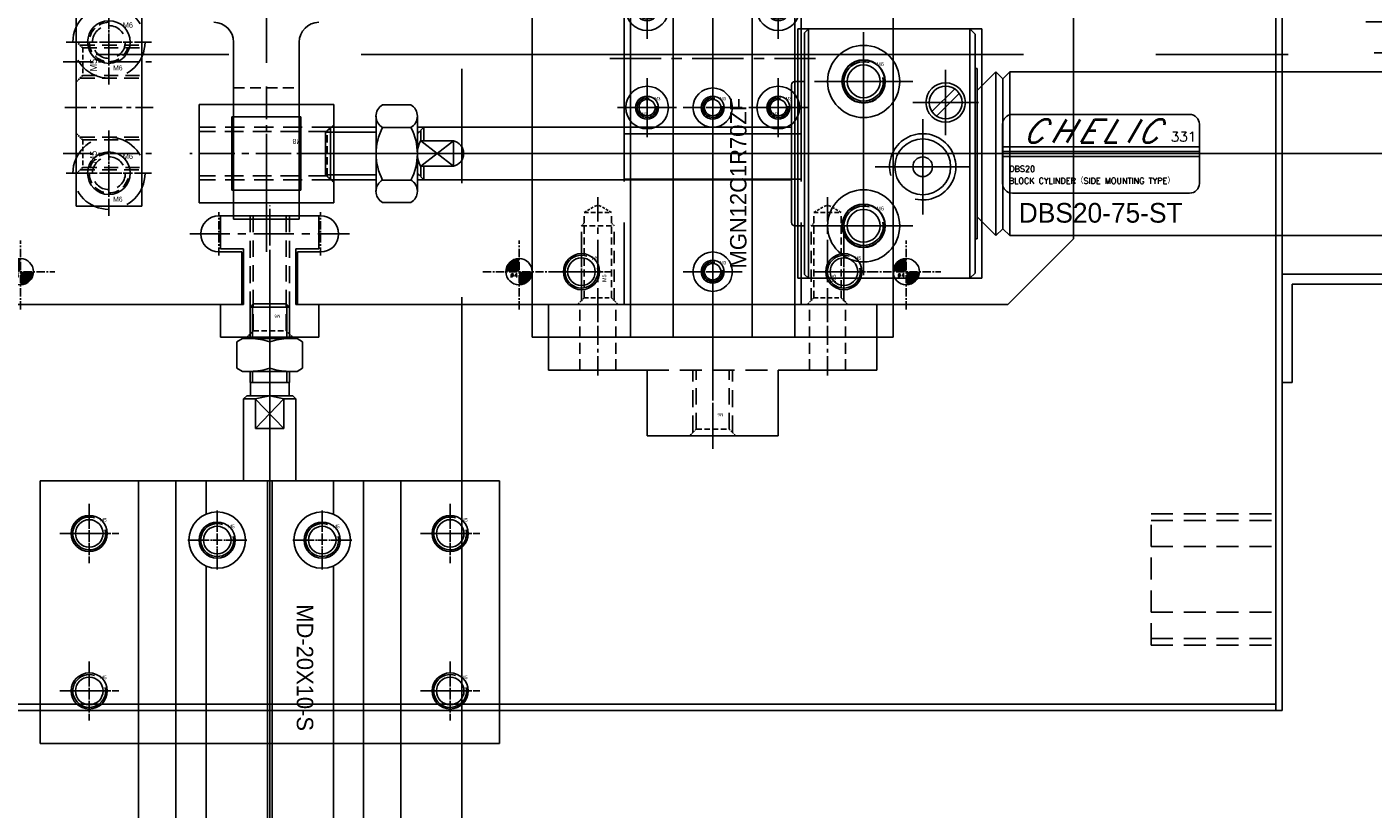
# Model space of a CAD drawing. Header units: millimetres. Extents: x -1657 to 8845, y -11980 to 3013.
# Tile 133 of 256: x 391 to 596, y 467 to 587. Entities that reach past the tile are written whole.
import ezdxf

# ---------------------------------------------------------------- set-up
doc = ezdxf.new("R2010")
doc.units = ezdxf.units.MM
doc.linetypes.add('CENTER', pattern=[2, 1.25, -0.25, 0.25, -0.25])
doc.linetypes.add('DASHED', pattern=[0.75, 0.5, -0.25])
for name, color, linetype in [('图层106', 160, 'Continuous'), ('图层138', 141, 'Continuous'), ('图层167', 7, 'Continuous'), ('图层87', 241, 'Continuous'), ('图层88', 140, 'Continuous'), ('图层89', 93, 'Continuous'), ('图层90', 182, 'Continuous'), ('图层92', 22, 'Continuous'), ('图层94', 125, 'Continuous'), ('图层95', 184, 'Continuous'), ('图层96', 21, 'Continuous'), ('图层97', 192, 'Continuous'), ('定位气缸', 252, 'Continuous'), ('拔料气缸', 252, 'Continuous'), ('裁切线轨', 252, 'Continuous')]:
    doc.layers.add(name, color=color, linetype=linetype)
doc.styles.add('AE', font='SIMPLEX', dxfattribs={"oblique": 30, "height": 3, "bigfont": 'AE'})
doc.styles.add('AEH', font='SIMPLEX', dxfattribs={"bigfont": 'AE'})
doc.styles.add('SIMPLEX', font='SIMPLEX')

# ---------------------------------------------------------------- blocks, each defined once
blk = doc.blocks.new('19A16')
at = {"layer": '拔料气缸'}
for p, q in [((77.95, 18.99), (77.35, 18.39)), ((102.55, 18.99), (77.95, 18.99)), ((103.35, 18.19), (102.55, 18.99)), ((77.35, 18.39), (77.35, -18.41)), ((103.35, -18.21), (103.35, 18.19)), ((103.35, 12.97), (103.65, 12.97)), ((106.51, 12.47), (103.65, 9.61)), ((107.57, 11.41), (106.51, 12.47)), ((108.63, 12.47), (107.57, 11.41)), ((211.36, 12.47), (108.63, 12.47)), ((75.35, 10.49), (75.35, -10.51)), ((75.85, 10.99), (77.35, 10.99)), ((100.23, 9.87), (96.76, 6.4)), ((100.93, 9.16), (97.47, 5.7)), ((5.1, 4), (4.35, 3.25)), ((4.35, 3.25), (4.35, -3.25)), ((5.1, 4), (12.05, 4)), ((18.35, 4), (19.35, 4)), ((19.35, 4), (75.35, 4)), ((0, 0), (237.56, 0)), ((4.35, -3.25), (5.1, -4)), ((5.1, -4), (12.05, -4)), ((18.35, -4), (19.35, -4)), ((19.35, -4), (75.35, -4)), ((106.51, -12.51), (103.65, -9.65)), ((75.85, -11.01), (77.35, -11.01)), ((107.57, -11.45), (106.51, -12.51)), ((108.63, -12.51), (107.57, -11.45)), ((103.35, -13.01), (103.65, -13.01)), ((211.36, -12.51), (108.63, -12.51)), ((77.35, -18.41), (77.95, -19.01)), ((102.55, -19.01), (103.35, -18.21)), ((77.95, -19.01), (102.55, -19.01))]:
    blk.add_line(p, q, dxfattribs=at)
at = {"layer": '拔料气缸', "color": 3}
for p, q in [((77.95, 18.99), (77.95, -19.01)), ((102.55, -19.01), (102.55, 18.99)), ((103.65, -13.01), (103.65, 12.97)), ((106.51, -12.51), (106.51, 12.47)), ((108.63, -12.51), (108.63, 12.47)), ((107.57, -11.45), (107.57, 11.41)), ((13.05, 7.42), (17.35, 7.42)), ((12.05, 5.7), (12.05, -5.75)), ((18.35, 5.7), (18.35, -5.75)), ((107.52, 4.46), (107.52, -4.54)), ((109.02, 5.96), (136.02, 5.96)), ((137.52, 4.46), (137.52, -4.54)), ((4.35, 3.25), (12.05, 3.25)), ((5.1, 4), (5.1, -4)), ((13.05, 3.97), (17.35, 3.97)), ((19.35, 4), (18.35, 3)), ((18.35, 3.25), (18.6, 3.25)), ((18.35, 3), (18.35, -3)), ((18.85, 3.5), (18.85, 1.94)), ((19.35, 4), (19.35, 1.94)), ((107.52, 1.05), (137.52, 1.05)), ((107.52, 0.3), (137.52, 0.3)), ((18.85, -1.94), (18.85, -3.5)), ((19.35, -1.94), (19.35, -4)), ((107.52, -0.45), (137.52, -0.45)), ((4.35, -3.25), (12.05, -3.25)), ((13.05, -4.03), (17.35, -4.03)), ((19.35, -4), (18.35, -3)), ((18.35, -3.25), (18.6, -3.25)), ((109.02, -6.04), (136.02, -6.04)), ((13.05, -7.48), (17.35, -7.48))]:
    blk.add_line(p, q, dxfattribs=at)
at = {"layer": '拔料气缸', "ltscale": 3}
for p, q in [((86.35, 18.49), (86.35, -18.51)), ((98.85, 12.78), (98.85, 2.78)), ((93.85, 10.99), (78.85, 10.99)), ((103.85, 7.78), (93.85, 7.78)), ((95.35, 5.23), (95.35, -9.27)), ((102.6, -2.02), (88.1, -2.02)), ((93.85, -11.01), (78.85, -11.01))]:
    blk.add_line(p, q, dxfattribs=at)
at = {"layer": '拔料气缸', "color": 2}
for p, q in [((18.85, 1.94), (23.85, 1.94)), ((23.85, 1.94), (18.85, -1.94)), ((18.85, 1.94), (23.85, -1.94)), ((23.85, 1.94), (23.85, -1.94)), ((18.85, -1.94), (23.85, -1.94))]:
    blk.add_line(p, q, dxfattribs=at)
at = {"layer": '拔料气缸', "ltscale": 10}
for centre, radius in [((86.35, 10.99), 5.5), ((86.35, 10.99), 3.3), ((86.35, -11.01), 5.5), ((86.35, -11.01), 3.3)]:
    blk.add_circle(centre, radius, dxfattribs=at)
at = {"layer": '拔料气缸'}
for centre, radius in [((98.85, 7.78), 3), ((98.85, 7.78), 2.5), ((95.35, -2.02), 4.25), ((95.35, -2.01), 1.5)]:
    blk.add_circle(centre, radius, dxfattribs=at)
for centre, start, end in [((75.85, 10.49), 90, 180), ((75.85, -10.51), 180, 270)]:
    blk.add_arc(centre, 0.5, start, end, dxfattribs=at)
at = {"layer": '拔料气缸', "color": 3}
for centre, radius, start, end in [((14.03, 5.7), 1.99, 119.7659, 240.2341), ((16.36, 5.7), 1.99, 299.7659, 60.2341), ((109.02, 4.46), 1.5, 90, 180), ((136.02, 4.46), 1.5, 0, 90), ((20.55, -0.03), 8.5, 151.9275, 208.0725), ((9.85, -0.03), 8.5, 331.9275, 28.0725), ((95.35, -2.02), 5.05, 257.1134, 195.4605), ((14.03, -5.75), 1.99, 119.7659, 240.2341), ((16.36, -5.75), 1.99, 299.7659, 60.2341), ((109.02, -4.54), 1.5, 180, 270), ((136.02, -4.54), 1.5, 270, 0)]:
    blk.add_arc(centre, radius, start, end, dxfattribs=at)
at = {"layer": '拔料气缸', "color": 2}
for centre, radius, start, end in [((22.39, 0), 4.04, 151.3595, 208.6405), ((23.41, 0), 1.99, 282.8012, 77.1988)]:
    blk.add_arc(centre, radius, start, end, dxfattribs=at)
at = {"layer": '拔料气缸', "color": 7, "style": 'AE', "oblique": 30}
for s, p in [('C', (110.53, 1.69)), ('H', (114.62, 1.69)), ('E', (118.9, 1.69)), ('L', (122.52, 1.69)), ('I', (126.13, 1.69)), ('C', (127.97, 1.69))]:
    blk.add_text(s, height=3.5, dxfattribs=at).set_placement(p)
at = {"layer": '拔料气缸', "color": 3, "style": 'AEH'}
for s, height, p in [('331', 1.5, (133.17, 1.82)), ('DBS20', 0.9, (108.54, -2.78)), ('BLOCK CYLINDER（SIDE MOUNTING TYPE）', 0.9, (108.47, -4.6))]:
    blk.add_text(s, height=height, dxfattribs=at).set_placement(p)
at = {"layer": '拔料气缸', "ltscale": 2.526783, "insert": (109.99, -7.53), "char_height": 3, "width": 720.9253, "attachment_point": 1}
blk.add_mtext('DBS20-75-ST', dxfattribs=at)
blk = doc.blocks.new('19C13')
at = {"layer": '图层89', "color": 4, "linetype": 'DASHED', "ltscale": 5.875}
for p, q in [((0.62, 7.38), (-19.5, 7.38)), ((0.62, -0.62), (-19.5, -0.62))]:
    blk.add_line(p, q, dxfattribs=at)
at = {"layer": '图层89', "color": 4, "linetype": 'DASHED', "ltscale": 5.666667}
for p, q in [((0, 6.75), (-19.5, 6.75)), ((0, 0), (-19.5, 0))]:
    blk.add_line(p, q, dxfattribs=at)
at = {"layer": '图层89', "color": 4, "linetype": 'DASHED', "ltscale": 0.471405}
for p, q in [((0, 6.75), (1, 7.75)), ((0, 0), (1, -1))]:
    blk.add_line(p, q, dxfattribs=at)
at = {"layer": '图层89', "color": 4, "linetype": 'DASHED', "ltscale": 2.25}
blk.add_line((0, 0), (0, 6.75), dxfattribs=at)
at = {"layer": '图层89', "color": 1, "linetype": 'CENTER', "ltscale": 4.312154}
blk.add_line((3.16, 3.38), (-20.91, 3.38), dxfattribs=at)
at = {"layer": '图层89'}
blk.add_text('M8', height=0.76, rotation=180, dxfattribs=at).set_placement((-3.82, 5.61))
blk = doc.blocks.new('6C')
at = {"color": 1, "linetype": 'CENTER'}
for p, q in [((0, 5), (0, -5)), ((-5, 0), (5, 0))]:
    blk.add_line(p, q, dxfattribs=at)
blk.add_circle((0, 0), 2.5)
at = {"color": 2, "linetype": 'Continuous'}
blk.add_arc((0, 0), 3, 73.9359, 10.9553, dxfattribs=at)
blk.add_text('M6', height=0.586).set_placement((1.96, 2.34))
blk = doc.blocks.new('3C')
at = {"color": 1, "linetype": 'CENTER'}
for p, q in [((0, 4.5), (0, -4.5)), ((-4.5, 0), (4.5, 0))]:
    blk.add_line(p, q, dxfattribs=at)
blk.add_circle((0, 0), 1.25)
at = {"color": 2, "linetype": 'Continuous'}
blk.add_arc((0, 0), 1.5, 77.2897, 8.5828, dxfattribs=at)
blk.add_text('M3', height=0.484).set_placement((1.11, 1.12))
blk = doc.blocks.new('529A5')
at = {"layer": '裁切线轨', "color": 1, "linetype": 'CENTER', "ltscale": 8.5376}
blk.add_line((15.66, -21.344), (15.66, 21.344), dxfattribs=at)
at = {"layer": '裁切线轨', "ltscale": 1.5}
for p, q in [((2.16, -18.4), (2.16, 18.4)), ((2.16, 18.4), (29.16, 18.4)), ((29.16, -18.4), (29.16, 18.4)), ((2.16, 11.5), (29.16, 11.5)), ((2.16, -11.5), (29.16, -11.5)), ((2.16, -18.4), (29.16, -18.4))]:
    blk.add_line(p, q, dxfattribs=at)
at = {"layer": '裁切线轨', "color": 1, "linetype": 'CENTER', "ltscale": 6.264}
blk.add_line((0, 0), (31.32, 0), dxfattribs=at)
at = {"layer": '裁切线轨', "ltscale": 1.5}
for p in [(5.66, 7.5), (25.66, 7.5), (5.66, -7.5), (25.66, -7.5)]:
    blk.add_blockref('3C', p, dxfattribs=at)
blk = doc.blocks.new('3A')
at = {"color": 1, "linetype": 'CENTER'}
for p, q in [((0, 4.25), (0, -4.25)), ((-4.25, 0), (4.25, 0))]:
    blk.add_line(p, q, dxfattribs=at)
for radius in [3.25, 1.75]:
    blk.add_circle((0, 0), radius)
blk.add_text('M3', height=0.371).set_placement((-0.8, -1.11))
blk = doc.blocks.new('6E')
at = {"color": 1, "linetype": 'CENTER', "ltscale": 1.44}
for p, q in [((0, -3.6), (0, 3.6)), ((-3.6, 0), (3.6, 0))]:
    blk.add_line(p, q, dxfattribs=at)
at = {"color": 4, "linetype": 'DASHED', "ltscale": 5.233333}
blk.add_circle((0, 0), 2.5, dxfattribs=at)
at = {"color": 4, "linetype": 'DASHED', "ltscale": 3.14}
blk.add_arc((0, 0), 3, 90, 0, dxfattribs=at)
blk.add_text('M6', height=0.806).set_placement((2.11, 2.18))
blk = doc.blocks.new('6P1')
at = {"color": 1, "linetype": 'CENTER', "ltscale": 2.6}
for p, q in [((0, 6.5), (0, -6.5)), ((-6.5, 0), (6.5, 0))]:
    blk.add_line(p, q, dxfattribs=at)
at = {"color": 4, "linetype": 'DASHED', "ltscale": 11.513333}
blk.add_circle((0, 0), 5.5, dxfattribs=at)
blk.add_circle((0, 0), 3.25)
blk.add_text('M6', height=0.751).set_placement((0.63, -4.33))
blk = doc.blocks.new('19F61')
at = {"layer": '图层92', "color": 4, "linetype": 'DASHED', "ltscale": 0.471405}
for p, q in [((0, 4.2), (-1, 5.2)), ((0, 0), (-1, -1))]:
    blk.add_line(p, q, dxfattribs=at)
at = {"layer": '图层92', "color": 4, "linetype": 'DASHED', "ltscale": 4.466667}
for p, q in [((-0.4, 4.6), (9, 4.6)), ((-0.4, -0.4), (9, -0.4))]:
    blk.add_line(p, q, dxfattribs=at)
at = {"layer": '图层92', "color": 4, "linetype": 'DASHED', "ltscale": 1.4}
blk.add_line((0, 4.2), (0, 0), dxfattribs=at)
at = {"layer": '图层92', "color": 4, "linetype": 'DASHED', "ltscale": 4.333333}
for p, q in [((0, 4.2), (9, 4.2)), ((0, 0), (9, 0))]:
    blk.add_line(p, q, dxfattribs=at)
at = {"layer": '图层92', "color": 1, "linetype": 'CENTER', "ltscale": 3.6}
blk.add_line((-3, 2.1), (10.58, 2.1), dxfattribs=at)
at = {"layer": '图层92'}
blk.add_text('M5', height=1.031, rotation=90, dxfattribs=at).set_placement((2.16, 0.61))
blk = doc.blocks.new('1A23A')
at = {"layer": '图层95', "color": 1, "linetype": 'CENTER', "ltscale": 4}
blk.add_line((-2.5, -3), (-2.5, 10.57), dxfattribs=at)
at = {"layer": '图层95', "color": 4, "linetype": 'DASHED', "ltscale": 5.166667}
for p, q in [((-5.5, -0.5), (-5.5, 9)), ((0.5, -0.5), (0.5, 9))]:
    blk.add_line(p, q, dxfattribs=at)
at = {"layer": '图层95', "color": 4, "linetype": 'DASHED', "ltscale": 5}
for p, q in [((-5, 0), (-5, 9)), ((0, 0), (0, 9))]:
    blk.add_line(p, q, dxfattribs=at)
at = {"layer": '图层95', "color": 4, "linetype": 'DASHED', "ltscale": 0.471405}
for p, q in [((-5, 0), (-6, -1)), ((0, 0), (1, -1))]:
    blk.add_line(p, q, dxfattribs=at)
at = {"layer": '图层95', "color": 4, "linetype": 'DASHED', "ltscale": 1.666667}
blk.add_line((-5, 0), (0, 0), dxfattribs=at)
at = {"layer": '图层95'}
blk.add_text('M6', height=0.461, rotation=180, dxfattribs=at).set_placement((-0.88, 2.44))
blk = doc.blocks.new('5F')
at = {"color": 4, "linetype": 'DASHED', "ltscale": 0.471405}
for p, q in [((1, 2.1), (0, 3.1)), ((1, -2.1), (0, -3.1))]:
    blk.add_line(p, q, dxfattribs=at)
at = {"color": 4, "linetype": 'DASHED', "ltscale": 3.8}
for p, q in [((0.6, 2.5), (12, 2.5)), ((0.6, -2.5), (12, -2.5))]:
    blk.add_line(p, q, dxfattribs=at)
at = {"color": 4, "linetype": 'DASHED', "ltscale": 1.4}
for p, q in [((1, 2.1), (1, -2.1)), ((14, 2.1), (14, -2.1))]:
    blk.add_line(p, q, dxfattribs=at)
at = {"color": 4, "linetype": 'DASHED', "ltscale": 2.166667}
for p, q in [((1, 2.1), (14, 2.1)), ((1, -2.1), (14, -2.1))]:
    blk.add_line(p, q, dxfattribs=at)
at = {"color": 4, "linetype": 'DASHED', "ltscale": 0.188562}
for p, q in [((12, 2.5), (12.4, 2.1)), ((12, -2.5), (12.4, -2.1))]:
    blk.add_line(p, q, dxfattribs=at)
at = {"color": 4, "linetype": 'DASHED', "ltscale": 1.666667}
blk.add_line((12, 2.5), (12, -2.5), dxfattribs=at)
at = {"color": 4, "linetype": 'DASHED', "ltscale": 0.80829}
for p in [(14, 2.1), (14, -2.1)]:
    blk.add_line(p, (15.21, 0), dxfattribs=at)
at = {"color": 1, "linetype": 'CENTER', "ltscale": 3.699214}
blk.add_line((-2.16, 0), (16.34, 0), dxfattribs=at)
blk.add_text('M5', height=0.606).set_placement((3.42, -1.28))
blk = doc.blocks.new('1AEC4')
at = {"layer": '定位气缸'}
for p, q in [((8, 17.84), (8, -22.16)), ((64, 17.84), (8, 17.84)), ((64, 17.84), (64, -22.16)), ((64, 12.14), (8, 12.14)), ((17, 7.18), (17, 10.31)), ((13.05, 7.54), (8, 7.54)), ((17, 5.18), (17, 6.51)), ((64, 7.54), (20.95, 7.54)), ((15.67, 5.84), (12.53, 5.84)), ((16.33, 5.84), (17.67, 5.84)), ((17, 4.51), (17, 1.38)), ((18.33, 5.84), (21.47, 5.84)), ((-13.7, 2.01), (-13.22, 2.84)), ((-9.18, 2.84), (-13.22, 2.84)), ((-8.7, 2.01), (-9.18, 2.84)), ((-18.5, 0.84), (-19, 0.34)), ((-19, 0.34), (-19, -4.66)), ((-18.88, 0.47), (-13.7, 0.47)), ((-18.5, 0.84), (-13.7, 0.84)), ((-18.5, -5.16), (-18.5, 0.84)), ((-13.7, 2.01), (-13.7, -6.32)), ((-8.7, 2.01), (-8.7, -6.32)), ((-8.7, 0.84), (-7, 0.84)), ((-8.7, 0.47), (-7, 0.47)), ((-7, 0.84), (-7, -5.16)), ((-7, 0.79), (-5, 0.79)), ((-5, 1.34), (-4.5, 1.84)), ((-5, 1.34), (-5, -5.66)), ((-4.5, 0), (-5, -2.16)), ((-4.5, 0), (-4.5, 1.84)), ((-4.5, 1.84), (8, 1.84)), ((-4.5, 0), (0, -4.32)), ((-4.5, -4.36), (0, 0)), ((0, 0), (-4.5, 0)), ((64, -1.81), (8, -1.81)), ((64.96, -2.16), (-20.16, -2.16)), ((-9.18, -2.16), (-13.22, -2.16)), ((-5, -2.16), (-4.5, -4.36)), ((64, -2.51), (8, -2.51)), ((-19, -4.66), (-18.5, -5.16)), ((-13.7, -4.78), (-18.88, -4.78)), ((-13.7, -5.16), (-18.5, -5.16)), ((-7, -4.78), (-8.7, -4.78)), ((-7, -5.16), (-8.7, -5.16)), ((-7, -5.11), (-5, -5.11)), ((-5, -5.66), (-4.5, -6.16)), ((-4.5, -6.16), (-4.5, -4.32)), ((0, -4.32), (-4.5, -4.32)), ((17, -8.82), (17, -5.69)), ((-13.7, -6.32), (-13.22, -7.16)), ((-9.18, -7.16), (-13.22, -7.16)), ((-8.7, -6.32), (-9.18, -7.16)), ((-4.5, -6.16), (8, -6.16)), ((15.67, -10.16), (12.53, -10.16)), ((16.33, -10.16), (17.67, -10.16)), ((17, -10.82), (17, -9.49)), ((18.33, -10.16), (21.47, -10.16)), ((13.05, -11.86), (8, -11.86)), ((17, -11.49), (17, -14.62)), ((64, -11.86), (20.95, -11.86)), ((64, -16.46), (8, -16.46)), ((64, -22.16), (8, -22.16))]:
    blk.add_line(p, q, dxfattribs=at)
at = {"layer": '定位气缸', "ltscale": 1.375}
blk.add_line((0, 0), (0, -4.32), dxfattribs=at)
at = {"layer": '定位气缸'}
for centre, radius in [((17, 5.84), 4.3), ((17, 5.84), 2.75), ((17, -10.16), 4.3), ((17, -10.16), 2.75)]:
    blk.add_circle(centre, radius, dxfattribs=at)
for centre, start, end in [((-4.83, 0.73), 180, 198.9842), ((-17.58, 0.73), 341.0158, 0), ((-4.83, -5.05), 161.0158, 180), ((-17.58, -5.05), 0, 18.9842)]:
    blk.add_arc(centre, 8.87, start, end, dxfattribs=at)
blk.add_text('MD-20X10-S', height=2.5, dxfattribs=at).set_placement((26.78, 1.97))
blk = doc.blocks.new('1B005')
at = {"layer": '图层96', "color": 1, "linetype": 'CENTER', "ltscale": 4}
blk.add_line((2.5, -3), (2.5, 19.07), dxfattribs=at)
at = {"layer": '图层96', "color": 4, "linetype": 'DASHED', "ltscale": 5.166667}
for p, q in [((-0.5, -0.5), (-0.5, 17.5)), ((5.5, -0.5), (5.5, 17.5))]:
    blk.add_line(p, q, dxfattribs=at)
at = {"layer": '图层96', "color": 4, "linetype": 'DASHED', "ltscale": 5}
for p, q in [((0, 0), (0, 17.5)), ((5, 0), (5, 17.5))]:
    blk.add_line(p, q, dxfattribs=at)
at = {"layer": '图层96', "color": 4, "linetype": 'DASHED', "ltscale": 0.471405}
for p, q in [((0, 0), (-1, -1)), ((5, 0), (6, -1))]:
    blk.add_line(p, q, dxfattribs=at)
at = {"layer": '图层96', "color": 4, "linetype": 'DASHED', "ltscale": 1.666667}
blk.add_line((0, 0), (5, 0), dxfattribs=at)
at = {"layer": '图层96'}
blk.add_text('M6', height=0.461, rotation=180, dxfattribs=at).set_placement((4.12, 2.44))
blk = doc.blocks.new('5C')
at = {"color": 1, "linetype": 'CENTER'}
for p, q in [((0, 4.5), (0, -4.5)), ((-4.5, 0), (4.5, 0))]:
    blk.add_line(p, q, dxfattribs=at)
blk.add_circle((0, 0), 2.1)
at = {"color": 2, "linetype": 'Continuous'}
blk.add_arc((0, 0), 2.5, 70.7735, 12.493, dxfattribs=at)
blk.add_text('M5', height=0.54).set_placement((1.62, 1.8))
blk = doc.blocks.new('1E888')
at = {"layer": '图层106', "color": 4, "linetype": 'DASHED', "ltscale": 3.166667}
for p, q in [((-5.5, 7.5), (0, 7.5)), ((0, 7.5), (0, -2)), ((0, 5.5), (14.5, 5.5)), ((0, 0), (14.5, 0)), ((-5.5, -2), (0, -2))]:
    blk.add_line(p, q, dxfattribs=at)
at = {"layer": '图层106', "color": 1, "linetype": 'CENTER', "ltscale": 3.238837}
blk.add_line((-6.76, 2.75), (16.11, 2.75), dxfattribs=at)
at = {"layer": '图层106', "ltscale": 3}
blk.add_text('M5', height=0.93, rotation=90, dxfattribs=at).set_placement((-1.25, 0.54))
blk = doc.blocks.new('2BE04')
at = {"layer": '图层138', "color": 1, "linetype": 'CENTER', "lineweight": -3, "ltscale": 69.6}
blk.add_line((125, -224), (125, 24), dxfattribs=at)
at = {"layer": '图层138', "lineweight": -3, "ltscale": 1.125}
for p, q in [((249, -200), (249, 0)), ((250, -200), (250, 0)), ((273.5, -133.5), (250, -133.5)), ((251.5, -150), (251.5, -135)), ((275, -135), (251.5, -135)), ((251.5, -150), (250, -150)), ((0, -200), (250, -200)), ((1, -199), (249, -199))]:
    blk.add_line(p, q, dxfattribs=at)
at = {"layer": '图层138', "color": 1, "linetype": 'CENTER', "lineweight": -3, "ltscale": 80.736}
blk.add_line((-51.84, -100), (301.84, -100), dxfattribs=at)
at = {"layer": '图层138', "color": 4, "linetype": 'DASHED', "lineweight": -3, "ltscale": 6.666667}
for p, q in [((230, -190), (230, -170)), ((230, -170), (250, -170)), ((230, -171), (250, -171)), ((230, -175), (250, -175)), ((230, -185), (250, -185)), ((230, -189), (250, -189)), ((230, -190), (250, -190))]:
    blk.add_line(p, q, dxfattribs=at)
blk = doc.blocks.new('4w')
at = {"color": 1, "linetype": 'CENTER'}
for p, q in [((0, -5.77), (0, 4.77)), ((-5.52, 0), (5.27, 0))]:
    blk.add_line(p, q, dxfattribs=at)
at = {"const_width": 2}
for points in [[(0, 1, 0.414214), (-1, 0, 1)], [(0, -1, 0.414214), (1, 0, 1)]]:
    blk.add_lwpolyline(points, format="xyb", dxfattribs=at)
blk.add_circle((0, 0), 2)
at = {"style": 'SIMPLEX'}
blk.add_text('%%c4', height=0.667, dxfattribs=at).set_placement((-1.34, -0.88))
blk = doc.blocks.new('63254')
at = {"layer": '裁切线轨', "color": 1, "linetype": 'CENTER', "ltscale": 16.24}
blk.add_line((6, -5.6), (6, 75.6), dxfattribs=at)
at = {"layer": '裁切线轨', "ltscale": 1.55}
for p, q in [((0, 0), (0, 70)), ((0, 70), (12, 70)), ((12, 0), (12, 70)), ((0, 0), (12, 0))]:
    blk.add_line(p, q, dxfattribs=at)
at = {"layer": '裁切线轨', "color": 1, "linetype": 'CENTER', "ltscale": 1.6704}
for p, q in [((6, 55.82), (6, 64.18)), ((1.82, 60), (10.18, 60)), ((6, 30.82), (6, 39.18)), ((1.82, 35), (10.18, 35)), ((6, 5.82), (6, 14.18)), ((1.82, 10), (10.18, 10))]:
    blk.add_line(p, q, dxfattribs=at)
at = {"layer": '裁切线轨', "ltscale": 1.55}
for centre, radius in [((6, 60), 3), ((6, 60), 1.75), ((6, 35), 3), ((6, 35), 1.75), ((6, 10), 3), ((6, 10), 1.75)]:
    blk.add_circle(centre, radius, dxfattribs=at)
at = {"layer": '裁切线轨'}
blk.add_text('MGN12C1R70ZF', height=2.5, rotation=90, dxfattribs=at).set_placement((11.15, 10.49))

msp = doc.modelspace()

# ---------------------------------------------------------------- linework, layer by layer
at = {"layer": '图层87', "color": 1, "linetype": 'CENTER', "ltscale": 17.4}
msp.add_line((495.7098, 538.3368), (495.7098, 625.3368), dxfattribs=at)
at = {"layer": '图层87', "color": 4, "linetype": 'DASHED', "ltscale": 25}
for p, q in [((482.2098, 544.3368), (482.2098, 619.3368)), ((509.2098, 544.3368), (509.2098, 619.3368))]:
    msp.add_line(p, q, dxfattribs=at)
at = {"layer": '图层87', "ltscale": 1.625}
for p, q in [((550.7098, 554.3368), (550.7098, 619.3368)), ((420.4598, 557.8368), (435.9598, 557.8368)), ((540.7098, 544.3368), (550.7098, 554.3368)), ((420.4598, 552.3368), (423.9598, 552.3368)), ((432.4598, 552.3368), (435.9598, 552.3368)), ((315.7098, 544.3368), (423.9598, 544.3368)), ((432.4598, 544.3368), (540.7098, 544.3368))]:
    msp.add_line(p, q, dxfattribs=at)
at = {"layer": '图层87', "color": 1, "linetype": 'CENTER'}
for p, q in [((420.4598, 551.7868), (420.4598, 558.3868)), ((435.9598, 551.7868), (435.9598, 558.3868))]:
    msp.add_line(p, q, dxfattribs=at)
at = {"layer": '图层87', "color": 1, "linetype": 'CENTER', "ltscale": 3.132}
msp.add_line((428.2098, 558.9168), (428.2098, 543.2568), dxfattribs=at)
at = {"layer": '图层87', "color": 1, "linetype": 'CENTER', "ltscale": 4.872}
msp.add_line((416.0298, 555.0868), (440.3898, 555.0868), dxfattribs=at)
at = {"layer": '图层87', "ltscale": 1.375}
for p, q in [((423.9598, 552.3368), (423.9598, 544.3368)), ((432.4598, 552.3368), (432.4598, 544.3368))]:
    msp.add_line(p, q, dxfattribs=at)
for centre, start, end in [((420.4598, 555.0868), 90, 270), ((435.9598, 555.0868), 270, 90)]:
    msp.add_arc(centre, 2.75, start, end, dxfattribs=at)
at = {"layer": '图层88', "color": 1, "linetype": 'CENTER', "ltscale": 14.384}
msp.add_line((427.7098, 552.3768), (427.7098, 624.2968), dxfattribs=at)
at = {"layer": '图层88', "ltscale": 1.625}
for p, q in [((422.7098, 557.3368), (422.7098, 584.3368)), ((432.7098, 557.3368), (432.7098, 584.3368)), ((422.7098, 557.3368), (432.7098, 557.3368))]:
    msp.add_line(p, q, dxfattribs=at)
at = {"layer": '图层88', "color": 4, "linetype": 'DASHED', "ltscale": 3.333333}
msp.add_line((422.7098, 577.3368), (432.7098, 577.3368), dxfattribs=at)
at = {"layer": '图层88', "ltscale": 1.625}
for centre, start, end in [((419.7098, 584.3368), 360, 90), ((435.7098, 584.3368), 90, 180)]:
    msp.add_arc(centre, 3, start, end, dxfattribs=at)
at = {"layer": '图层89', "ltscale": 3.75}
for p, q in [((417.4598, 559.8368), (417.4598, 574.8368)), ((417.4598, 574.8368), (437.9598, 574.8368)), ((437.9598, 559.8368), (437.9598, 574.8368)), ((422.4598, 561.7467), (422.4598, 572.927)), ((422.4598, 572.927), (432.9598, 572.927)), ((432.9598, 561.7467), (432.9598, 572.927)), ((422.4598, 561.7467), (432.9598, 561.7467)), ((417.4598, 559.8368), (437.9598, 559.8368))]:
    msp.add_line(p, q, dxfattribs=at)
at = {"layer": '图层89', "color": 1, "linetype": 'CENTER', "ltscale": 3.48}
msp.add_line((427.7098, 558.6368), (427.7098, 576.0368), dxfattribs=at)
at = {"layer": '图层90', "ltscale": 3.75}
for p, q in [((508.7098, 586.3368), (536.7098, 586.3368)), ((508.7098, 548.3368), (508.7098, 586.3368)), ((536.7098, 548.3368), (536.7098, 586.3368)), ((508.7098, 548.3368), (536.7098, 548.3368))]:
    msp.add_line(p, q, dxfattribs=at)
at = {"layer": '图层90', "color": 1, "linetype": 'CENTER'}
for p, q in [((518.7098, 574.4368), (518.7098, 582.2368)), ((514.8098, 578.3368), (522.6098, 578.3368)), ((518.7098, 552.4368), (518.7098, 560.2368)), ((514.8098, 556.3368), (522.6098, 556.3368))]:
    msp.add_line(p, q, dxfattribs=at)
at = {"layer": '图层90', "color": 1, "linetype": 'CENTER', "ltscale": 6.496}
msp.add_line((506.4698, 567.3368), (538.9498, 567.3368), dxfattribs=at)
at = {"layer": '图层90', "ltscale": 3.75}
for centre in [(518.7098, 578.3368), (518.7098, 556.3368)]:
    msp.add_circle(centre, 3.25, dxfattribs=at)
at = {"layer": '图层92', "ltscale": 1.625}
for p, q in [((398.7098, 559.3368), (398.7098, 589.3368)), ((408.7098, 559.3368), (408.7098, 589.3368)), ((398.7098, 559.3368), (408.7098, 559.3368))]:
    msp.add_line(p, q, dxfattribs=at)
at = {"layer": '图层92', "color": 1, "linetype": 'CENTER', "ltscale": 2.6912}
msp.add_line((396.9818, 574.3368), (410.4378, 574.3368), dxfattribs=at)
at = {"layer": '图层94', "color": 1, "linetype": 'CENTER', "ltscale": 16.24}
msp.add_line((495.7098, 533.7368), (495.7098, 614.9368), dxfattribs=at)
at = {"layer": '图层94', "ltscale": 1.625}
for p, q in [((468.2098, 539.3368), (468.2098, 609.3368)), ((483.2098, 539.3368), (483.2098, 609.3368)), ((489.7098, 539.3368), (489.7098, 609.3368)), ((501.7098, 539.3368), (501.7098, 609.3368)), ((508.2098, 539.3368), (508.2098, 609.3368)), ((523.2098, 539.3368), (523.2098, 609.3368)), ((468.2098, 539.3368), (523.2098, 539.3368))]:
    msp.add_line(p, q, dxfattribs=at)
at = {"layer": '图层94', "color": 1, "linetype": 'CENTER'}
for p, q in [((475.7098, 546.0368), (475.7098, 552.6368)), ((515.7098, 546.0368), (515.7098, 552.6368)), ((472.4098, 549.3368), (479.0098, 549.3368)), ((512.4098, 549.3368), (519.0098, 549.3368))]:
    msp.add_line(p, q, dxfattribs=at)
at = {"layer": '图层94', "ltscale": 1.375}
for centre in [(475.7098, 549.3368), (515.7098, 549.3368)]:
    msp.add_circle(centre, 2.75, dxfattribs=at)
at = {"layer": '图层95', "color": 1, "linetype": 'CENTER', "ltscale": 4.64}
msp.add_line((495.7098, 522.7368), (495.7098, 545.9368), dxfattribs=at)
at = {"layer": '图层95', "ltscale": 1.375}
for p, q in [((470.7098, 534.3368), (470.7098, 544.3368)), ((470.7098, 544.3368), (520.7098, 544.3368)), ((520.7098, 534.3368), (520.7098, 544.3368)), ((470.7098, 534.3368), (485.7098, 534.3368)), ((485.7098, 524.3368), (485.7098, 534.3368)), ((505.7098, 524.3368), (505.7098, 534.3368)), ((505.7098, 534.3368), (520.7098, 534.3368)), ((485.7098, 524.3368), (505.7098, 524.3368))]:
    msp.add_line(p, q, dxfattribs=at)
at = {"layer": '图层95', "color": 4, "linetype": 'DASHED', "ltscale": 3.333333}
for p, q in [((475.4598, 534.3368), (475.4598, 544.3368)), ((480.9598, 534.3368), (480.9598, 544.3368)), ((510.4598, 534.3368), (510.4598, 544.3368)), ((515.9598, 534.3368), (515.9598, 544.3368))]:
    msp.add_line(p, q, dxfattribs=at)
at = {"layer": '图层95', "color": 1, "linetype": 'CENTER', "ltscale": 2.32}
for p, q in [((478.2098, 533.5368), (478.2098, 545.1368)), ((513.2098, 533.5368), (513.2098, 545.1368))]:
    msp.add_line(p, q, dxfattribs=at)
at = {"layer": '图层95', "color": 4, "linetype": 'DASHED', "ltscale": 6.666667}
msp.add_line((485.7098, 534.3368), (505.7098, 534.3368), dxfattribs=at)
at = {"layer": '图层96', "ltscale": 1.375}
for p, q in [((420.7098, 557.8368), (435.7098, 557.8368)), ((420.7098, 552.8368), (420.7098, 557.8368)), ((435.7098, 552.8368), (435.7098, 557.8368)), ((420.7098, 552.8368), (424.2098, 552.8368)), ((424.2098, 544.3368), (424.2098, 552.8368)), ((432.2098, 544.3368), (432.2098, 552.8368)), ((432.2098, 552.8368), (435.7098, 552.8368)), ((420.7098, 539.3368), (420.7098, 544.3368)), ((420.7098, 544.3368), (424.2098, 544.3368)), ((432.2098, 544.3368), (435.7098, 544.3368)), ((435.7098, 539.3368), (435.7098, 544.3368)), ((420.7098, 539.3368), (435.7098, 539.3368))]:
    msp.add_line(p, q, dxfattribs=at)
at = {"layer": '图层97', "color": 1, "linetype": 'CENTER', "ltscale": 9.28}
msp.add_line((428.2098, 474.2368), (428.2098, 520.6368), dxfattribs=at)
at = {"layer": '图层97', "ltscale": 3.75}
for p, q in [((393.2098, 517.4368), (463.2098, 517.4368)), ((393.2098, 477.4368), (393.2098, 517.4368)), ((408.2098, 477.4368), (408.2098, 517.4368)), ((448.2098, 477.4368), (448.2098, 517.4368)), ((463.2098, 477.4368), (463.2098, 517.4368)), ((393.2098, 477.4368), (463.2098, 477.4368))]:
    msp.add_line(p, q, dxfattribs=at)
at = {"layer": '图层97', "color": 1, "linetype": 'CENTER'}
for p, q in [((400.7098, 506.1368), (400.7098, 512.7368)), ((455.7098, 506.1368), (455.7098, 512.7368)), ((397.4098, 509.4368), (404.0098, 509.4368)), ((452.4098, 509.4368), (459.0098, 509.4368)), ((400.7098, 482.1368), (400.7098, 488.7368)), ((455.7098, 482.1368), (455.7098, 488.7368)), ((397.4098, 485.4368), (404.0098, 485.4368)), ((452.4098, 485.4368), (459.0098, 485.4368))]:
    msp.add_line(p, q, dxfattribs=at)
at = {"layer": '图层97', "ltscale": 3.75}
for centre in [(400.7098, 509.4368), (455.7098, 509.4368), (400.7098, 485.4368), (455.7098, 485.4368)]:
    msp.add_circle(centre, 2.75, dxfattribs=at)

# ---------------------------------------------------------------- block references
at = {"layer": '图层106', "ltscale": 0.875}
msp.add_blockref('1E888', (602.0098, 584.6868), dxfattribs=at)
at = {"layer": '图层138', "ltscale": 1.125}
msp.add_blockref('2BE04', (332.5097, 682.4368), dxfattribs=at)
at = {"layer": '图层167', "ltscale": 3}
for p in [(390.2098, 549.3368), (466.2098, 549.3368), (525.2098, 549.3368)]:
    msp.add_blockref('4w', p, dxfattribs=at)
at = {"layer": '图层167', "ltscale": 3.75}
for p in [(475.7098, 549.3368), (515.7098, 549.3368), (400.7098, 509.4368), (455.7098, 509.4368), (400.7098, 485.4368), (455.7098, 485.4368)]:
    msp.add_blockref('5C', p, dxfattribs=at)
at = {"layer": '图层87', "ltscale": 1.625}
for name, p in [('3A', (485.7098, 589.3368)), ('3A', (505.7098, 589.3368)), ('6P1', (403.7098, 584.3368)), ('3A', (485.7098, 574.3368)), ('3A', (505.7098, 574.3368)), ('6P1', (403.7098, 564.3368))]:
    msp.add_blockref(name, p, dxfattribs=at)
at = {"layer": '图层87', "ltscale": 3.75}
for p in [(518.7098, 578.3368), (518.7098, 556.3368)]:
    msp.add_blockref('6C', p, dxfattribs=at)
at = {"layer": '图层87', "ltscale": 1.375, "rotation": 90}
for p in [(478.2098, 544.3368), (513.2098, 544.3368)]:
    msp.add_blockref('5F', p, dxfattribs=at)
at = {"layer": '图层89', "ltscale": 3.75}
msp.add_blockref('19C13', (436.9598, 563.9618), dxfattribs=at)
at = {"layer": '图层92', "ltscale": 1.625}
for name, p in [('6E', (403.7098, 584.3368)), ('19F61', (399.7098, 579.2368)), ('19F61', (399.7098, 565.2368)), ('6E', (403.7098, 564.3368))]:
    msp.add_blockref(name, p, dxfattribs=at)
at = {"layer": '图层94', "ltscale": 1.625}
for p in [(495.7098, 574.3368), (495.7098, 549.3368)]:
    msp.add_blockref('3C', p, dxfattribs=at)
at = {"layer": '图层95', "ltscale": 1.375}
msp.add_blockref('1A23A', (498.2098, 525.3368), dxfattribs=at)
at = {"layer": '图层96', "ltscale": 1.375}
msp.add_blockref('1B005', (425.7098, 540.3368), dxfattribs=at)
at = {"layer": '图层97', "ltscale": 3.75}
for p in [(420.2098, 508.4368), (436.2098, 508.4368)]:
    msp.add_blockref('5C', p, dxfattribs=at)
at = {"layer": '定位气缸', "ltscale": 1.375, "rotation": 270}
msp.add_blockref('1AEC4', (430.3681, 525.4368), dxfattribs=at)
at = {"layer": '拔料气缸', "ltscale": 1.625}
msp.add_blockref('19A16', (432.3626, 567.3368), dxfattribs=at)
at = {"layer": '裁切线轨'}
msp.add_blockref('63254', (489.7098, 539.3368), dxfattribs=at)
at = {"layer": '裁切线轨', "ltscale": 1.625}
msp.add_blockref('529A5', (480.0498, 581.8368), dxfattribs=at)

doc.saveas('drawing.dxf')
